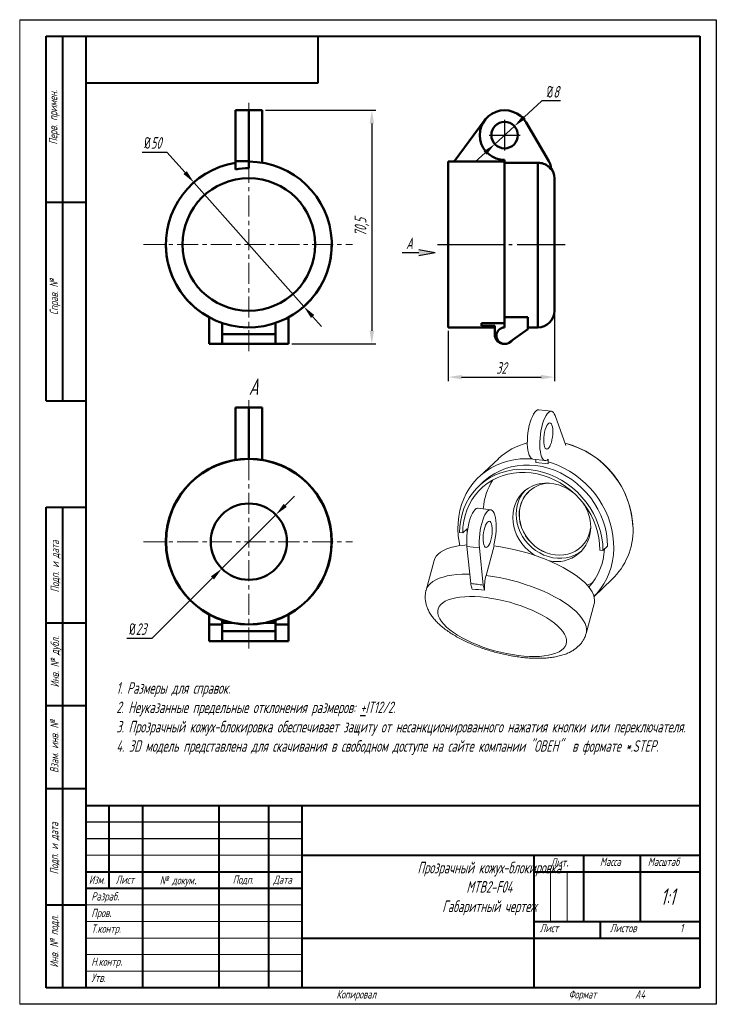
# Model space of a CAD drawing. Header units: millimetres. Extents: x 2381 to 2591, y 1129 to 1426.
import ezdxf

# ---------------------------------------------------------------- set-up
doc = ezdxf.new("R2010")
doc.units = ezdxf.units.MM
doc.linetypes.add('CENTER', pattern=[10.16, 6.35, -1.27, 1.27, -1.27])
doc.linetypes.add('ГОСТ 2.303 5', pattern=[24, 20, -1.5, 1, -1.5])
for name, color, linetype, lineweight in [('main', 5, 'Continuous', 50), ('text', 7, 'Continuous', 25), ('ОСЕВЫЕ', 1, 'CENTER', 15), ('Оси', 1, 'ГОСТ 2.303 5', 25), ('РАЗМЕРЫ', 7, 'Continuous', 25), ('ФОРМАТ', 7, 'Continuous', 25), ('ФОРМАТ @ 1', 7, 'Continuous', 25)]:
    doc.layers.add(name, color=color, linetype=linetype, lineweight=lineweight)
doc.styles.add('GOST', font='Gost.shx', dxfattribs={"width": 0.8, "oblique": 15, "height": 3.5})
doc.dimstyles.new('ISO-25', dxfattribs={"dimtxt": 3.5, "dimasz": 4, "dimexe": 1.25, "dimexo": 1, "dimgap": 1, "dimtad": 1, "dimtoh": 1, "dimdec": 1, "dimtxsty": 'GOST', "dimcen": 0, "dimclrd": 256, "dimclrt": 7, "dimadec": 0, "dimazin": 2, "dimtfac": 1, "dimtdec": 1, "dimtmove": 0, "dimatfit": 1, "dimfxl": 0, "dimlwd": -1, "dimarcsym": 0})
doc.dimstyles.get("Standard").update_dxf_attribs({"dimtxt": 3.5, "dimasz": 4, "dimexe": 1.25, "dimexo": 1, "dimgap": 1, "dimtad": 1, "dimdec": 1, "dimrnd": 0.5, "dimtxsty": 'GOST', "dimcen": 0, "dimclrd": 256, "dimclre": 256, "dimclrt": 7, "dimadec": 0, "dimazin": 2, "dimtfac": 1, "dimtdec": 1, "dimtmove": 2, "dimatfit": 1, "dimfxl": 0, "dimtolj": 1, "dimtzin": 0, "dimlwd": -1, "dimlwe": -1, "dimarcsym": 0})

# ---------------------------------------------------------------- blocks, each defined once
blk = doc.blocks.new('*D242')
at = {"layer": 'Defpoints', "color": 0}
for p in [(2433.31, 1376.64), (2466.46, 1339.2)]:
    blk.add_point(p, dxfattribs=at)
at = {"layer": 'РАЗМЕРЫ'}
for p, q in [((2417.7, 1385.81), (2425.2, 1385.81)), ((2425.2, 1385.81), (2430.66, 1379.63)), ((2466.46, 1339.2), (2433.31, 1376.64)), ((2469.11, 1336.2), (2471.76, 1333.21))]:
    blk.add_line(p, q, dxfattribs=at)
for points in [[(2430.16, 1379.19), (2431.16, 1380.07), (2433.31, 1376.64)], [(2469.61, 1336.64), (2468.61, 1335.76), (2466.46, 1339.2)]]:
    blk.add_solid(points, dxfattribs=at)
at = {"layer": 'РАЗМЕРЫ', "color": 7, "insert": (2420.95, 1388.56), "char_height": 3.5, "attachment_point": 5, "style": 'GOST'}
blk.add_mtext('\\A1;{\\Q0;%%c}50', dxfattribs=at)
blk = doc.blocks.new('*D248')
at = {"layer": 'Defpoints', "color": 0}
for p in [(2542, 1337.92), (2510, 1332.91), (2542, 1317.92)]:
    blk.add_point(p, dxfattribs=at)
at = {"layer": 'РАЗМЕРЫ'}
for p, q in [((2542, 1336.92), (2542, 1316.67)), ((2510, 1331.91), (2510, 1316.67)), ((2514, 1317.92), (2538, 1317.92))]:
    blk.add_line(p, q, dxfattribs=at)
for points in [[(2514, 1318.58), (2514, 1317.25), (2510, 1317.92)], [(2538, 1317.25), (2538, 1318.58), (2542, 1317.92)]]:
    blk.add_solid(points, dxfattribs=at)
at = {"layer": 'РАЗМЕРЫ', "color": 7, "insert": (2526, 1320.67), "char_height": 3.5, "attachment_point": 5, "style": 'GOST'}
blk.add_mtext('\\A1;32', dxfattribs=at)
blk = doc.blocks.new('*D249')
at = {"layer": 'Defpoints', "color": 0}
for p in [(2529.95, 1393.61), (2524.04, 1388.22)]:
    blk.add_point(p, dxfattribs=at)
at = {"layer": 'РАЗМЕРЫ'}
for p, q in [((2538.26, 1401.22), (2532.9, 1396.31)), ((2543.79, 1401.22), (2538.26, 1401.22)), ((2524.04, 1388.22), (2529.95, 1393.61)), ((2521.09, 1385.52), (2518.14, 1382.82))]:
    blk.add_line(p, q, dxfattribs=at)
for points in [[(2532.45, 1396.81), (2533.35, 1395.82), (2529.95, 1393.61)], [(2521.54, 1385.03), (2520.64, 1386.01), (2524.04, 1388.22)]]:
    blk.add_solid(points, dxfattribs=at)
at = {"layer": 'РАЗМЕРЫ', "color": 7, "insert": (2541.53, 1403.97), "char_height": 3.5, "attachment_point": 5, "style": 'GOST'}
blk.add_mtext('\\A1;{\\Q0;%%c}8', dxfattribs=at)
blk = doc.blocks.new('*D253')
at = {"layer": 'Defpoints', "color": 0}
for p in [(2453.88, 1398.41), (2461.88, 1327.92), (2486.96, 1327.92)]:
    blk.add_point(p, dxfattribs=at)
at = {"layer": 'РАЗМЕРЫ'}
for p, q in [((2454.88, 1398.41), (2488.21, 1398.41)), ((2486.96, 1394.41), (2486.96, 1331.92)), ((2462.88, 1327.92), (2488.21, 1327.92))]:
    blk.add_line(p, q, dxfattribs=at)
for points in [[(2487.63, 1394.41), (2486.3, 1394.41), (2486.96, 1398.41)], [(2486.3, 1331.92), (2487.63, 1331.92), (2486.96, 1327.92)]]:
    blk.add_solid(points, dxfattribs=at)
at = {"layer": 'РАЗМЕРЫ', "color": 7, "insert": (2483.95, 1363.16), "char_height": 3.5, "attachment_point": 5, "rotation": 90, "style": 'GOST'}
blk.add_mtext('\\A1;70,5', dxfattribs=at)
blk = doc.blocks.new('*D254')
at = {"layer": 'Defpoints', "color": 0}
for p in [(2458.03, 1276.4), (2441.74, 1260.16)]:
    blk.add_point(p, dxfattribs=at)
at = {"layer": 'РАЗМЕРЫ'}
for p, q in [((2460.86, 1279.23), (2463.69, 1282.05)), ((2458.03, 1276.4), (2441.74, 1260.16)), ((2420.7, 1239.16), (2438.91, 1257.33)), ((2413.09, 1239.16), (2420.7, 1239.16))]:
    blk.add_line(p, q, dxfattribs=at)
for points in [[(2460.39, 1279.7), (2461.33, 1278.76), (2458.03, 1276.4)], [(2439.38, 1256.86), (2438.44, 1257.81), (2441.74, 1260.16)]]:
    blk.add_solid(points, dxfattribs=at)
at = {"layer": 'РАЗМЕРЫ', "color": 7, "insert": (2416.39, 1241.91), "char_height": 3.5, "attachment_point": 5, "style": 'GOST'}
blk.add_mtext('\\A1;{\\Q0;%%c}23', dxfattribs=at)

msp = doc.modelspace()

# ---------------------------------------------------------------- hatches: boundary and pattern name
at = {"layer": 'РАЗМЕРЫ', "lineweight": 25, "ltscale": 5}
h = msp.add_hatch(color=256, dxfattribs=at)
h.dxf.hatch_style = 1
h.paths.add_polyline_path([(2506.09, 1355.53), (2501.09, 1354.65), (2501.09, 1356.41)])

# ---------------------------------------------------------------- linework, layer by layer
at = {"layer": 'main'}
for p, q in [((2449.88, 1398.42), (2445.88, 1398.42)), ((2445.88, 1394.72), (2445.88, 1398.42)), ((2449.88, 1394.72), (2449.88, 1398.42)), ((2453.88, 1398.41), (2449.88, 1398.41)), ((2449.88, 1398.41), (2449.88, 1394.72)), ((2453.88, 1398.41), (2453.88, 1383.41)), ((2445.88, 1383.09), (2445.88, 1394.72)), ((2449.88, 1383.06), (2449.88, 1394.72)), ((2511.74, 1382.91), (2520.83, 1395.19)), ((2540.3, 1383.09), (2533.46, 1394.72)), ((2449.88, 1383.06), (2449.88, 1380.92)), ((2453.88, 1383.41), (2453.88, 1382.59)), ((2510, 1382.86), (2509.95, 1382.86)), ((2509.95, 1357.91), (2509.95, 1382.86)), ((2527, 1382.91), (2510, 1382.91)), ((2510, 1382.91), (2510, 1332.91)), ((2527, 1382.59), (2527, 1383.42)), ((2537, 1382.59), (2527, 1382.59)), ((2527, 1382.59), (2527, 1335.98)), ((2537, 1332.92), (2537, 1382.59)), ((2541, 1380.89), (2541, 1380.63)), ((2542, 1377.92), (2542, 1357.92)), ((2509.95, 1332.96), (2509.95, 1357.91)), ((2542, 1357.92), (2542, 1337.92)), ((2437.88, 1332.42), (2437.88, 1335.98)), ((2441.88, 1334.23), (2441.88, 1332.42)), ((2457.88, 1332.42), (2457.88, 1334.23)), ((2461.88, 1332.42), (2461.88, 1335.98)), ((2527, 1334.22), (2520, 1334.22)), ((2520, 1334.22), (2520, 1333.42)), ((2527, 1335.98), (2534, 1335.98)), ((2527, 1335.98), (2527, 1332.92)), ((2534, 1332.42), (2534, 1335.98)), ((2437.88, 1327.92), (2437.88, 1332.42)), ((2441.88, 1332.42), (2441.88, 1329.03)), ((2457.88, 1330.92), (2441.88, 1330.92)), ((2457.88, 1329.03), (2457.88, 1332.42)), ((2461.88, 1327.92), (2461.88, 1332.42)), ((2509.95, 1332.96), (2510, 1332.96)), ((2510, 1332.91), (2524, 1332.91)), ((2524, 1333.42), (2520, 1333.42)), ((2524, 1333.42), (2524, 1330.92)), ((2527.8, 1327.92), (2534, 1332.42)), ((2534, 1332.92), (2537, 1332.92)), ((2441.88, 1327.92), (2437.88, 1327.92)), ((2441.88, 1328.11), (2441.88, 1329.03)), ((2441.88, 1328.11), (2441.88, 1327.92)), ((2441.88, 1327.92), (2457.88, 1327.92)), ((2457.88, 1329.03), (2457.88, 1328.11)), ((2457.88, 1327.92), (2457.88, 1328.11)), ((2461.88, 1327.92), (2457.88, 1327.92)), ((2527, 1327.92), (2527.8, 1327.92)), ((2449.88, 1308.78), (2445.88, 1308.78)), ((2445.88, 1305.75), (2445.88, 1308.78)), ((2453.88, 1308.79), (2449.88, 1308.79)), ((2449.88, 1308.79), (2449.88, 1305.56)), ((2453.88, 1308.79), (2453.88, 1293.79)), ((2445.88, 1292.96), (2445.88, 1305.75)), ((2449.88, 1293.28), (2449.88, 1305.56)), ((2453.88, 1292.97), (2453.88, 1293.79)), ((2437.88, 1246.35), (2437.88, 1243.29)), ((2441.88, 1243.79), (2441.88, 1244.6)), ((2457.88, 1244.6), (2457.88, 1243.79)), ((2461.88, 1246.35), (2461.88, 1243.29)), ((2437.88, 1243.29), (2441.88, 1243.29)), ((2437.88, 1243.29), (2437.88, 1238.29)), ((2444.88, 1243.79), (2441.88, 1243.79)), ((2441.88, 1241.29), (2441.88, 1243.79)), ((2457.88, 1243.79), (2454.89, 1243.79)), ((2457.88, 1243.79), (2457.88, 1241.29)), ((2457.88, 1243.29), (2461.88, 1243.29)), ((2461.88, 1243.29), (2461.88, 1238.29)), ((2441.88, 1241.29), (2457.88, 1241.29)), ((2441.88, 1238.29), (2441.88, 1241.29)), ((2457.88, 1241.29), (2457.88, 1238.29)), ((2437.88, 1238.29), (2441.88, 1238.29)), ((2441.88, 1238.29), (2457.88, 1238.29)), ((2457.88, 1238.29), (2461.88, 1238.29))]:
    msp.add_line(p, q, dxfattribs=at)
at = {"layer": 'main', "lineweight": 20}
for p, q in [((2541.09, 1307.61), (2537.33, 1308.08)), ((2545.46, 1297.33), (2542.22, 1306.3)), ((2525.1, 1293.31), (2519.28, 1287.84)), ((2535.48, 1293.19), (2539.24, 1292.72)), ((2536.4, 1293.08), (2536.4, 1292.18)), ((2540.16, 1291.71), (2536.4, 1292.18)), ((2540.16, 1293.12), (2540.16, 1291.71)), ((2520.65, 1286.38), (2519.28, 1285.1)), ((2522.82, 1277.93), (2519.06, 1278.4)), ((2514.36, 1270.91), (2515.73, 1272.2)), ((2515.73, 1272.2), (2515.75, 1271.31)), ((2513.42, 1271.03), (2514.36, 1270.91)), ((2515.65, 1266.86), (2519.41, 1266.39)), ((2516.81, 1255.67), (2515.65, 1266.86)), ((2520.57, 1255.18), (2519.41, 1266.39)), ((2521.41, 1258.08), (2523.83, 1266.99)), ((2523.83, 1266.99), (2523.71, 1267.21)), ((2555.71, 1265.76), (2556.65, 1265.65)), ((2556.65, 1265.65), (2558.02, 1266.93)), ((2505.74, 1262.61), (2503.33, 1253.69)), ((2553.94, 1251.79), (2559.34, 1256.87)), ((2551.58, 1240.6), (2554, 1249.52))]:
    msp.add_line(p, q, dxfattribs=at)
at = {"layer": 'main', "lineweight": 20, "flags": 128}
for points in [[(2537.33, 1308.08), (2537.23, 1308.08), (2536.86, 1308), (2536.47, 1307.75), (2536.09, 1307.33), (2535.71, 1306.77), (2535.35, 1306.06), (2535.01, 1305.23), (2534.7, 1304.3), (2534.43, 1303.28), (2534.21, 1302.2), (2534.03, 1301.09), (2533.91, 1299.97), (2533.85, 1298.86), (2533.84, 1297.79), (2533.9, 1296.79), (2534.01, 1295.88), (2534.17, 1295.07), (2534.38, 1294.39), (2534.65, 1293.85), (2534.95, 1293.46), (2535.28, 1293.24), (2535.48, 1293.19)], [(2542.22, 1306.3), (2541.97, 1306.86), (2541.68, 1307.28), (2541.35, 1307.53), (2540.99, 1307.61), (2540.62, 1307.53), (2540.23, 1307.28), (2539.85, 1306.86), (2539.47, 1306.3), (2539.1, 1305.59), (2538.76, 1304.76), (2538.46, 1303.83), (2538.19, 1302.81), (2537.96, 1301.74), (2537.79, 1300.62), (2537.67, 1299.5), (2537.61, 1298.39), (2537.6, 1297.33), (2537.65, 1296.32), (2537.76, 1295.41), (2537.93, 1294.6), (2538.14, 1293.92), (2538.4, 1293.38), (2538.71, 1293), (2539.04, 1292.77), (2539.4, 1292.72), (2539.78, 1292.84), (2540.16, 1293.12)], [(2541.53, 1301.45), (2541.5, 1302.2), (2541.41, 1302.87), (2541.27, 1303.42), (2541.08, 1303.82), (2540.85, 1304.06), (2540.58, 1304.14), (2540.3, 1304.04), (2540.02, 1303.77), (2539.74, 1303.34), (2539.48, 1302.78), (2539.25, 1302.1), (2539.05, 1301.33), (2538.91, 1300.52), (2538.82, 1299.69), (2538.79, 1298.88), (2538.82, 1298.13), (2538.91, 1297.46), (2539.05, 1296.92), (2539.25, 1296.51), (2539.48, 1296.27), (2539.74, 1296.19), (2540.02, 1296.29), (2540.3, 1296.56), (2540.58, 1296.99), (2540.85, 1297.55), (2541.08, 1298.23), (2541.27, 1299), (2541.41, 1299.81), (2541.5, 1300.64), (2541.53, 1301.45)], [(2535.32, 1293.23), (2533.53, 1293.3), (2531.64, 1293.22), (2529.78, 1292.99), (2527.97, 1292.6), (2526.21, 1292.06), (2524.52, 1291.37), (2522.9, 1290.53), (2521.38, 1289.56), (2519.96, 1288.45), (2518.65, 1287.21), (2517.45, 1285.86), (2516.38, 1284.41), (2515.45, 1282.85), (2514.65, 1281.2), (2514, 1279.48), (2513.5, 1277.7), (2513.15, 1275.85), (2512.95, 1273.97), (2512.92, 1272.06), (2513.03, 1270.13), (2513.31, 1268.2), (2513.54, 1267.09)], [(2553.93, 1251.8), (2554.76, 1252.68), (2555.9, 1254.09), (2556.9, 1255.59), (2557.77, 1257.19), (2558.49, 1258.88), (2559.07, 1260.63), (2559.5, 1262.45), (2559.77, 1264.31), (2559.89, 1266.21), (2559.85, 1268.13), (2559.66, 1270.06), (2559.31, 1271.99), (2558.81, 1273.91), (2558.16, 1275.79), (2557.36, 1277.63), (2556.42, 1279.42), (2555.36, 1281.15), (2554.16, 1282.79), (2552.85, 1284.35), (2551.42, 1285.82), (2549.9, 1287.17), (2548.29, 1288.41), (2546.6, 1289.52), (2544.84, 1290.5), (2543.02, 1291.34), (2541.16, 1292.04), (2540.16, 1292.35)], [(2556.65, 1265.65), (2556.57, 1267.54), (2556.32, 1269.44), (2555.91, 1271.33), (2555.34, 1273.2), (2554.62, 1275.03), (2553.75, 1276.81), (2552.74, 1278.53), (2551.59, 1280.17), (2550.32, 1281.72), (2548.93, 1283.17), (2547.43, 1284.5), (2545.84, 1285.71), (2544.17, 1286.79), (2542.43, 1287.73), (2540.63, 1288.52), (2538.79, 1289.16), (2536.92, 1289.63), (2535.03, 1289.95), (2533.15, 1290.1), (2531.28, 1290.09), (2529.44, 1289.91), (2527.64, 1289.57), (2525.9, 1289.06), (2524.23, 1288.4), (2522.64, 1287.59), (2521.14, 1286.62), (2519.75, 1285.52), (2518.48, 1284.29), (2517.33, 1282.94), (2516.32, 1281.47), (2515.45, 1279.91), (2514.73, 1278.26), (2514.16, 1276.53), (2513.75, 1274.74), (2513.5, 1272.9), (2513.42, 1271.03)], [(2514.36, 1270.91), (2514.44, 1272.7), (2514.68, 1274.46), (2515.07, 1276.17), (2515.61, 1277.83), (2516.3, 1279.41), (2517.13, 1280.9), (2518.1, 1282.3), (2519.2, 1283.6), (2520.42, 1284.78), (2521.75, 1285.83), (2523.18, 1286.75), (2524.7, 1287.53), (2526.3, 1288.16), (2527.96, 1288.64), (2529.68, 1288.97), (2531.44, 1289.14), (2533.23, 1289.16), (2535.03, 1289.01), (2536.84, 1288.71), (2538.62, 1288.25), (2540.39, 1287.64), (2542.11, 1286.88), (2543.77, 1285.99), (2545.37, 1284.95), (2546.89, 1283.8), (2548.32, 1282.52), (2549.65, 1281.14), (2550.87, 1279.66), (2551.97, 1278.09), (2552.94, 1276.45), (2553.77, 1274.74), (2554.46, 1272.99), (2555, 1271.2), (2555.39, 1269.39), (2555.63, 1267.58), (2555.71, 1265.76)], [(2558.02, 1266.93), (2557.93, 1268.83), (2557.69, 1270.73), (2557.28, 1272.62), (2556.71, 1274.49), (2555.99, 1276.32), (2555.12, 1278.1), (2554.11, 1279.82), (2552.96, 1281.46), (2551.69, 1283), (2550.3, 1284.45), (2548.8, 1285.78), (2547.21, 1287), (2545.54, 1288.07), (2543.79, 1289.01), (2542, 1289.8), (2540.16, 1290.44), (2538.29, 1290.92), (2536.4, 1291.24), (2534.52, 1291.39), (2532.65, 1291.38), (2530.81, 1291.2), (2529.01, 1290.85), (2527.27, 1290.35), (2525.6, 1289.69), (2524.01, 1288.87), (2522.51, 1287.91), (2521.12, 1286.81), (2520.65, 1286.38)], [(2547.79, 1283.02), (2547.06, 1283.56), (2545.84, 1284.33), (2544.56, 1284.96), (2543.23, 1285.44), (2541.87, 1285.76), (2540.51, 1285.93), (2539.15, 1285.94), (2537.82, 1285.8), (2536.54, 1285.49), (2535.32, 1285.03), (2534.18, 1284.42), (2533.13, 1283.67), (2532.19, 1282.79), (2531.38, 1281.8), (2530.69, 1280.7), (2530.15, 1279.51), (2529.76, 1278.25), (2529.52, 1276.94), (2529.45, 1275.59), (2529.52, 1274.21), (2529.76, 1272.84), (2530.15, 1271.48), (2530.69, 1270.16), (2531.38, 1268.89), (2532.19, 1267.69), (2533.13, 1266.58), (2534.18, 1265.57), (2535.32, 1264.68), (2536.14, 1264.15)], [(2533.16, 1283.7), (2532.4, 1282.76), (2531.72, 1281.67), (2531.18, 1280.48), (2530.79, 1279.22), (2530.55, 1277.9), (2530.47, 1276.55), (2530.55, 1275.18), (2530.79, 1273.8), (2531.18, 1272.44), (2531.72, 1271.12), (2532.4, 1269.85), (2533.22, 1268.66), (2534.16, 1267.55), (2535.2, 1266.54), (2536.34, 1265.65), (2537.56, 1264.88), (2538.85, 1264.25), (2540.18, 1263.77), (2541.53, 1263.45), (2542.9, 1263.28), (2544.26, 1263.27), (2545.59, 1263.42), (2546.87, 1263.72), (2548.09, 1264.18), (2549.23, 1264.79), (2550.25, 1265.51)], [(2515.65, 1266.86), (2515.58, 1267.83), (2515.57, 1268.87), (2515.62, 1269.95), (2515.72, 1271.06), (2515.87, 1272.17), (2516.08, 1273.25), (2516.33, 1274.28), (2516.62, 1275.23), (2516.95, 1276.09), (2517.3, 1276.84), (2517.67, 1277.45), (2518.05, 1277.92), (2518.43, 1278.24), (2518.81, 1278.39), (2519.06, 1278.4)], [(2519.41, 1266.39), (2519.34, 1267.36), (2519.33, 1268.4), (2519.38, 1269.49), (2519.48, 1270.6), (2519.63, 1271.7), (2519.84, 1272.78), (2520.09, 1273.81), (2520.38, 1274.77), (2520.71, 1275.63), (2521.06, 1276.37), (2521.43, 1276.99), (2521.81, 1277.46), (2522.19, 1277.77), (2522.57, 1277.92), (2522.93, 1277.91), (2523.26, 1277.73), (2523.57, 1277.4), (2523.84, 1276.9), (2524.07, 1276.27), (2524.25, 1275.5), (2524.37, 1274.63), (2524.44, 1273.66), (2524.46, 1272.62), (2524.41, 1271.54), (2524.31, 1270.43), (2524.16, 1269.32), (2523.96, 1268.24), (2523.71, 1267.21)], [(2522.86, 1274.06), (2523.04, 1273.62), (2523.17, 1273.04), (2523.24, 1272.35), (2523.26, 1271.58), (2523.21, 1270.76), (2523.11, 1269.93), (2522.96, 1269.12), (2522.75, 1268.38), (2522.51, 1267.72), (2522.25, 1267.19), (2521.96, 1266.8), (2521.68, 1266.58), (2521.4, 1266.52), (2521.15, 1266.64), (2520.92, 1266.92), (2520.74, 1267.36), (2520.61, 1267.94), (2520.54, 1268.63), (2520.53, 1269.4), (2520.57, 1270.22), (2520.67, 1271.05), (2520.83, 1271.86), (2521.03, 1272.6), (2521.27, 1273.26), (2521.54, 1273.79), (2521.82, 1274.18), (2522.11, 1274.4), (2522.38, 1274.46), (2522.64, 1274.34), (2522.86, 1274.06)], [(2552.93, 1272.36), (2552.71, 1271.2), (2552.32, 1270), (2551.79, 1268.87), (2551.11, 1267.84), (2550.31, 1266.91), (2549.38, 1266.11), (2548.36, 1265.43), (2547.24, 1264.89), (2546.05, 1264.51), (2544.8, 1264.27), (2543.52, 1264.2), (2542.22, 1264.28), (2540.91, 1264.52), (2539.63, 1264.92), (2538.39, 1265.46), (2537.2, 1266.14), (2536.08, 1266.96), (2535.05, 1267.89), (2534.13, 1268.93), (2533.32, 1270.06), (2532.65, 1271.26), (2532.11, 1272.51), (2531.72, 1273.81), (2531.49, 1275.12), (2531.41, 1276.43)], [(2550.11, 1266.72), (2549.4, 1266.12), (2548.37, 1265.45), (2547.26, 1264.91), (2546.07, 1264.52), (2544.82, 1264.29), (2543.54, 1264.21), (2542.23, 1264.3), (2540.93, 1264.54), (2539.65, 1264.93), (2538.4, 1265.48), (2537.21, 1266.16), (2536.1, 1266.97), (2535.07, 1267.91), (2534.15, 1268.94), (2533.34, 1270.07), (2532.67, 1271.27), (2532.13, 1272.53), (2531.74, 1273.82), (2531.51, 1275.14), (2531.43, 1276.45)], [(2515.61, 1267.3), (2514.99, 1267.25), (2513.46, 1267.08), (2512.04, 1266.83), (2510.74, 1266.5), (2509.58, 1266.11), (2508.55, 1265.64), (2507.67, 1265.12), (2506.94, 1264.52), (2506.36, 1263.87), (2505.95, 1263.17), (2505.74, 1262.61)], [(2554, 1249.52), (2554.06, 1249.78), (2554.13, 1250.58), (2554.03, 1251.41), (2553.77, 1252.28), (2553.35, 1253.17), (2552.77, 1254.08), (2552.03, 1255), (2551.14, 1255.94), (2550.1, 1256.87), (2548.93, 1257.8), (2547.63, 1258.71), (2546.2, 1259.61), (2544.67, 1260.48), (2543.03, 1261.33), (2541.31, 1262.14), (2539.51, 1262.9), (2537.64, 1263.62), (2535.72, 1264.29), (2533.76, 1264.9), (2531.77, 1265.45), (2529.77, 1265.94), (2527.77, 1266.36), (2525.78, 1266.71), (2523.83, 1266.99)], [(2503.33, 1253.69), (2503.58, 1254.36), (2504.01, 1255.05), (2504.6, 1255.68), (2505.34, 1256.26), (2506.23, 1256.78), (2507.25, 1257.23), (2508.42, 1257.61), (2509.71, 1257.93), (2511.11, 1258.17), (2512.63, 1258.34), (2514.24, 1258.44), (2515.95, 1258.46), (2516.52, 1258.45)], [(2521.41, 1258.08), (2523.34, 1257.8), (2525.31, 1257.45), (2527.28, 1257.04), (2529.26, 1256.56), (2531.23, 1256.02), (2533.17, 1255.41), (2535.07, 1254.76), (2536.93, 1254.05), (2538.72, 1253.3), (2540.43, 1252.5), (2542.06, 1251.67), (2543.59, 1250.81), (2545.01, 1249.92), (2546.32, 1249.02), (2547.5, 1248.1), (2548.55, 1247.18), (2549.45, 1246.26), (2550.21, 1245.34), (2550.82, 1244.44), (2551.28, 1243.55), (2551.57, 1242.69), (2551.7, 1241.85), (2551.68, 1241.06), (2551.58, 1240.59)], [(2551.92, 1255.12), (2553.05, 1255.71), (2553.65, 1256.07)], [(2507.45, 1245.03), (2507.98, 1244.21), (2508.66, 1243.38), (2509.49, 1242.54), (2510.47, 1241.71), (2511.58, 1240.88), (2512.81, 1240.07), (2514.16, 1239.28), (2515.62, 1238.52), (2517.16, 1237.8), (2518.78, 1237.12), (2520.46, 1236.48), (2522.2, 1235.9), (2523.97, 1235.38), (2525.75, 1234.92), (2527.55, 1234.52), (2529.33, 1234.2), (2531.08, 1233.94), (2532.8, 1233.76), (2534.45, 1233.66), (2536.04, 1233.64), (2537.54, 1233.69), (2538.95, 1233.82), (2540.25, 1234.02), (2541.43, 1234.3), (2542.48, 1234.65), (2543.39, 1235.07), (2544.16, 1235.55), (2544.77, 1236.09), (2545.22, 1236.69), (2545.52, 1237.35), (2545.65, 1238.04), (2545.61, 1238.78), (2545.41, 1239.55), (2545.04, 1240.35), (2544.51, 1241.16), (2543.83, 1241.99), (2543, 1242.83), (2542.02, 1243.66), (2540.91, 1244.49), (2539.68, 1245.3), (2538.33, 1246.09), (2536.88, 1246.85), (2535.33, 1247.57), (2533.71, 1248.25), (2532.03, 1248.89), (2530.29, 1249.47), (2528.52, 1249.99), (2526.74, 1250.46), (2524.94, 1250.85), (2523.16, 1251.18), (2521.41, 1251.43), (2519.7, 1251.61), (2518.04, 1251.71), (2516.45, 1251.74), (2514.95, 1251.69), (2513.54, 1251.56), (2512.24, 1251.35), (2511.06, 1251.07), (2510.01, 1250.72), (2509.1, 1250.31), (2508.33, 1249.82), (2507.72, 1249.28), (2507.27, 1248.68), (2506.97, 1248.03), (2506.85, 1247.33), (2506.88, 1246.59), (2507.09, 1245.82), (2507.45, 1245.03)]]:
    msp.add_lwpolyline(points, dxfattribs=at)
at = {"layer": 'main'}
for centre, radius in [((2527, 1390.92), 4), ((2449.88, 1357.92), 20), ((2449.88, 1268.28), 25), ((2449.88, 1268.28), 24.95), ((2449.88, 1268.28), 11.5)]:
    msp.add_circle(centre, radius, dxfattribs=at)
for centre, radius, start, end in [((2527, 1390.92), 7.5, 30.4806, 270), ((2527, 1390.91), 4, 0.0437, 180), ((2449.88, 1357.92), 25, 99.2069, 90), ((2449.88, 1357.92), 23, 90, 100.0154), ((2537, 1377.92), 5, 0, 36.8699), ((2449.88, 1357.91), 25, 179.9924, 241.3146), ((2449.88, 1357.91), 25, 298.6854, 0.0076), ((2537, 1337.92), 5, 270, 0), ((2527, 1330.92), 3, 180, 270), ((2527, 1330.42), 2.5, 90, 270), ((2527, 1330.92), 3, 290.9753, 320.9695), ((2449.88, 1268.29), 25, 99.2069, 180.0072), ((2449.88, 1268.29), 25, 359.9928, 80.7931)]:
    msp.add_arc(centre, radius, start, end, dxfattribs=at)
at = {"layer": 'main', "lineweight": 20}
for centre, radius, start, end in [((2538.72, 1278.74), 19.95, 104.1747, 133.0876), ((2538.38, 1271.55), 27.33, 1.2898, 75.5264), ((2538.38, 1271.53), 27.32, 2.8451, 75.493), ((2539.21, 1276.92), 18.68, 147.7652, 176.0227), ((2540.71, 1276.66), 9.31, 93.4033, 181.4232), ((2540.91, 1276.63), 9.48, 133.6913, 181.0688), ((2539.84, 1272.52), 13.1, 0.6294, 35.6938), ((2542.69, 1272.5), 10.25, 257.7765, 0.9178), ((2544.97, 1271.83), 20.74, 313.8381, 0.922), ((2538.77, 1266.74), 18.3, 318.2061, 357.7613), ((2535.56, 1254.29), 14.65, 165.0153, 182.5538), ((2515.13, 1207.53), 46.47, 82.8309, 87.3784), ((2525.86, 1255.59), 5.31, 184.4253, 201.5819)]:
    msp.add_arc(centre, radius, start, end, dxfattribs=at)
at = {"layer": 'main'}
for points, knots in [([(2445.88, 1380.57), (2445.88, 1380.84), (2445.88, 1381.4), (2445.88, 1382.11), (2445.88, 1382.67), (2445.88, 1382.95), (2445.88, 1383.09)], [0, 0, 0, 0, 0.31385, 0.636803, 0.817561, 1, 1, 1, 1]), ([(2445.88, 1383.09), (2446.23, 1383.09), (2446.91, 1383.09), (2447.91, 1383.07), (2448.91, 1383.07), (2449.56, 1383.06), (2449.88, 1383.06)], [0, 0, 0, 0, 0.255456, 0.510921, 0.755457, 1, 1, 1, 1]), ([(2537, 1382.59), (2537.18, 1382.59), (2537.63, 1382.57), (2538.36, 1382.42), (2539.14, 1382.13), (2539.87, 1381.7), (2540.5, 1381.18), (2540.84, 1380.76), (2541, 1380.57)], [0, 0, 0, 0, 0.117234, 0.294446, 0.476826, 0.65403, 0.836312, 1, 1, 1, 1]), ([(2541, 1380.57), (2540.98, 1380.84), (2540.95, 1381.4), (2540.76, 1382.11), (2540.54, 1382.67), (2540.38, 1382.95), (2540.3, 1383.09)], [0, 0, 0, 0, 0.31385, 0.636803, 0.817561, 1, 1, 1, 1])]:
    msp.add_open_spline(points, degree=3, knots=knots, dxfattribs=at)
at = {"layer": 'main', "lineweight": 20}
for points, knots in [([(2503.34, 1253.69), (2503.32, 1253.63), (2503.19, 1253.24), (2503.08, 1252.46), (2503.03, 1251.38), (2503.13, 1250.31), (2503.36, 1249.24), (2503.73, 1248.15), (2504.09, 1247.44), (2504.29, 1247.06)], [0, 0, 0, 0, 0.02361, 0.178875, 0.332984, 0.487902, 0.645912, 0.809459, 1, 1, 1, 1]), ([(2516.81, 1255.67), (2517.13, 1255.63), (2517.77, 1255.55), (2518.72, 1255.42), (2519.65, 1255.29), (2520.26, 1255.21), (2520.57, 1255.18)], [0, 0, 0, 0, 0.255456, 0.510921, 0.755457, 1, 1, 1, 1]), ([(2517.25, 1253.95), (2517.19, 1254.08), (2517.06, 1254.35), (2516.93, 1254.83), (2516.85, 1255.28), (2516.82, 1255.54), (2516.81, 1255.67)], [0, 0, 0, 0, 0.31385, 0.636803, 0.817561, 1, 1, 1, 1]), ([(2504.29, 1247.06), (2504.42, 1246.83), (2504.77, 1246.23), (2505.46, 1245.28), (2506.37, 1244.22), (2507.44, 1243.18), (2508.65, 1242.17), (2509.97, 1241.19), (2511.38, 1240.27), (2512.88, 1239.39), (2514.44, 1238.57), (2516.07, 1237.8), (2517.75, 1237.07), (2519.48, 1236.41), (2521.25, 1235.79), (2523.05, 1235.23), (2524.87, 1234.73), (2526.7, 1234.29), (2528.53, 1233.92), (2530.36, 1233.61), (2532.17, 1233.37), (2533.96, 1233.2), (2535.71, 1233.1), (2537.43, 1233.08), (2539.11, 1233.14), (2540.74, 1233.29), (2542.32, 1233.53), (2543.85, 1233.88), (2545.26, 1234.33), (2546.52, 1234.87), (2547.61, 1235.47), (2548.57, 1236.14), (2549.41, 1236.88), (2550.13, 1237.69), (2550.75, 1238.58), (2551.25, 1239.55), (2551.47, 1240.25), (2551.57, 1240.59)], [0, 0, 0, 0, 0.017372, 0.045847, 0.075554, 0.106584, 0.138195, 0.169639, 0.200686, 0.231308, 0.261558, 0.291504, 0.321216, 0.350752, 0.380163, 0.409496, 0.438792, 0.468088, 0.497412, 0.526803, 0.556304, 0.585962, 0.615835, 0.645989, 0.676504, 0.707469, 0.738974, 0.771064, 0.803638, 0.832412, 0.859524, 0.884961, 0.908992, 0.931957, 0.954179, 0.978101, 1, 1, 1, 1])]:
    msp.add_open_spline(points, degree=3, knots=knots, dxfattribs=at)
at = {"layer": 'ОСЕВЫЕ'}
for p, q in [((2449.88, 1325.7), (2449.88, 1400.61)), ((2418.13, 1357.92), (2481.17, 1357.92)), ((2449.88, 1236.07), (2449.88, 1310.97)), ((2418.13, 1268.28), (2481.17, 1268.28))]:
    msp.add_line(p, q, dxfattribs=at)
at = {"layer": 'Оси'}
for p, q in [((2527, 1395.52), (2527, 1390.92)), ((2522.34, 1390.92), (2527, 1390.92)), ((2527, 1390.92), (2531.65, 1390.92)), ((2527, 1390.92), (2527, 1386.31)), ((2506.8, 1357.91), (2545.22, 1357.91))]:
    msp.add_line(p, q, dxfattribs=at)
at = {"layer": 'РАЗМЕРЫ', "lineweight": 25, "ltscale": 5}
for p, q in [((2496.09, 1355.53), (2501.09, 1355.53)), ((2501.09, 1356.41), (2506.09, 1355.53)), ((2501.09, 1354.65), (2506.09, 1355.53))]:
    msp.add_line(p, q, dxfattribs=at)
at = {"layer": 'ФОРМАТ', "lineweight": 0}
msp.add_line((2380.81, 1425.73), (2380.81, 1128.73), dxfattribs=at)
at = {"layer": 'ФОРМАТ', "ltscale": 5}
msp.add_line((2380.81, 1425.73), (2590.81, 1425.73), dxfattribs=at)
at = {"layer": 'ФОРМАТ', "linetype": 'ByBlock', "ltscale": 5}
for p, q in [((2590.81, 1425.73), (2590.81, 1128.73)), ((2590.81, 1128.73), (2380.81, 1128.73))]:
    msp.add_line(p, q, dxfattribs=at)
at = {"layer": 'ФОРМАТ', "lineweight": 40}
for p, q in [((2388.81, 1310.73), (2388.81, 1420.73)), ((2388.81, 1310.73), (2388.81, 1420.73)), ((2393.81, 1310.73), (2393.81, 1420.73)), ((2393.81, 1310.73), (2393.81, 1420.73)), ((2470.81, 1406.73), (2470.81, 1420.73)), ((2400.81, 1406.73), (2470.81, 1406.73)), ((2388.81, 1370.73), (2400.81, 1370.73)), ((2388.81, 1310.73), (2400.81, 1310.73)), ((2388.81, 1133.73), (2388.81, 1278.73)), ((2388.81, 1278.73), (2400.81, 1278.73)), ((2393.81, 1133.73), (2393.81, 1278.73)), ((2400.81, 1243.73), (2388.81, 1243.73)), ((2400.81, 1218.73), (2388.81, 1218.73)), ((2400.81, 1193.73), (2388.81, 1193.73)), ((2400.81, 1188.73), (2585.81, 1188.73)), ((2407.81, 1163.73), (2407.81, 1188.73)), ((2417.81, 1188.73), (2417.81, 1133.73)), ((2440.81, 1188.73), (2440.81, 1133.73)), ((2455.81, 1188.73), (2455.81, 1133.73)), ((2465.81, 1188.73), (2465.81, 1133.73)), ((2465.81, 1173.73), (2585.81, 1173.73)), ((2535.81, 1173.73), (2535.81, 1133.73)), ((2550.81, 1173.73), (2550.81, 1153.73)), ((2567.81, 1173.73), (2567.81, 1153.73)), ((2400.81, 1168.73), (2465.81, 1168.73)), ((2535.81, 1168.73), (2585.81, 1168.73)), ((2400.81, 1163.73), (2465.81, 1163.73)), ((2388.81, 1158.73), (2400.81, 1158.73)), ((2535.81, 1153.73), (2585.81, 1153.73)), ((2555.81, 1153.73), (2555.81, 1148.73)), ((2465.81, 1148.73), (2585.81, 1148.73))]:
    msp.add_line(p, q, dxfattribs=at)
at = {"layer": 'ФОРМАТ', "lineweight": 40, "ltscale": 5}
for p, q in [((2388.81, 1420.73), (2585.81, 1420.73)), ((2400.81, 1133.73), (2400.81, 1420.73)), ((2585.81, 1420.73), (2585.81, 1133.73)), ((2585.81, 1133.73), (2388.81, 1133.73))]:
    msp.add_line(p, q, dxfattribs=at)
at = {"layer": 'ФОРМАТ'}
for p, q in [((2400.81, 1370.73), (2388.81, 1370.73)), ((2400.81, 1183.73), (2465.81, 1183.73)), ((2400.81, 1178.73), (2465.81, 1178.73))]:
    msp.add_line(p, q, dxfattribs=at)
at = {"layer": 'ФОРМАТ', "linetype": 'Continuous', "lineweight": 0}
for p, q in [((2400.81, 1173.73), (2465.81, 1173.73)), ((2540.81, 1168.73), (2540.81, 1153.73)), ((2545.81, 1168.73), (2545.81, 1153.73)), ((2400.81, 1158.73), (2465.81, 1158.73)), ((2400.81, 1153.73), (2465.81, 1153.73)), ((2400.81, 1148.73), (2465.81, 1148.73)), ((2400.81, 1143.73), (2465.81, 1143.73)), ((2400.81, 1138.73), (2465.81, 1138.73))]:
    msp.add_line(p, q, dxfattribs=at)
at = {"layer": 'ФОРМАТ', "linetype": 'Continuous'}
msp.add_line((2388.81, 1133.73), (2400.81, 1133.73), dxfattribs=at)

# ---------------------------------------------------------------- texts
at = {"layer": 'text', "ltscale": 100, "insert": (2409.92, 1225.89), "char_height": 3.5, "width": 173.7089, "attachment_point": 1, "style": 'GOST'}
msp.add_mtext('1. Размеры для справок.\\P2. Неуказанные предельные отклонения размеров: {\\L+}IT12/2.\\P3. Прозрачный кожух-блокировка обеспечивает защиту от несанкционированного нажатия кнопки или переключателя.\\P4. 3D модель представлена для скачивания в свободном доступе на сайте компании "ОВЕН"  в формате *.STEP.', dxfattribs=at)
at = {"layer": 'РАЗМЕРЫ', "lineweight": 25, "char_height": 25000, "attachment_point": 1, "style": 'GOST'}
for s, insert in [('{\\H0.00014x;\\FGOST|c0;А}', (2497.26, 1360.02)), ('{\\H0.0002x;\\FGOST|c0;А}', (2449.88, 1317.54))]:
    msp.add_mtext_dynamic_manual_height_columns(s, width=3.1479, gutter_width=12.5, heights=[0], dxfattribs=dict(at, insert=insert))
at = {"layer": 'ФОРМАТ', "char_height": 2.5, "attachment_point": 1, "rotation": 90, "style": 'GOST'}
for s, insert in [('{\\Q15;\\W0.8;Перв. примен\\W0.965;.}', (2389.64, 1388.05)), ('Справ. №', (2389.86, 1336.66)), ('{\\Q15;\\W0.8;Подп. и дата}', (2390.16, 1252.98)), ('Инв. № {\\Fgost_au|c204;дубл.}', (2390.15, 1224.32)), ('Взам. инв. №', (2389.99, 1198.51)), ('{\\Q15;\\W0.8;Подп. и дата}', (2389.93, 1167.93)), ('Инв. № {\\Fgost_au|c204;подл\\W0.965;.}', (2389.93, 1139.8))]:
    msp.add_mtext(s, dxfattribs=dict(at, insert=insert))
at = {"layer": 'ФОРМАТ', "attachment_point": 1, "style": 'GOST'}
for s, insert, char_height in [('{\\Q15;\\W0.8;Лит\\H1.4x;\\W0.965;.}', (2540.88, 1173.77), 2.5), ('{\\Q15;\\W0.8;Масштаб}', (2570.16, 1172.98), 2.5), ('\\pxqc;Прозрачный кожух-блокировка\\PMTB2-F04\\PГабаритный чертеж', (2500.72, 1171.72), 3.5), ('{\\Q15;\\W0.8;Масса}', (2555.72, 1172.98), 2.5), ('{\\Q15;\\W0.784;Изм.}', (2401.67, 1167.58), 2.5), ('{\\Q15;\\W0.8;Лист}', (2409.73, 1167.58), 2.5), ('{\\Q15;\\W0.8;Подп.}', (2445.01, 1167.6), 2.5), ('{\\Q15;\\W0.8;Дата}', (2457.26, 1167.58), 2.5), ('{\\Q15;\\W0.8;Разраб\\H1.4x;.}', (2402.39, 1163.54), 2.5), ('1:1', (2574.02, 1163.7), 5), ('{\\Q15;\\W0.8;Пров\\H1.4x;.}', (2402.39, 1158.54), 2.5), ('{\\Q15;\\W0.8;Т.контр\\W0.965;.}', (2402.39, 1152.8), 2.5), ('Лист    ', (2537.59, 1152.98), 2.5), ('{\\Q15;\\W0.8;Листов}', (2558.72, 1152.98), 2.5), ('1', (2579.88, 1152.96), 2.5), ('{\\Q15;\\W0.8;Н.контр\\H1.4x;.}', (2402.39, 1143.84), 2.5), ('{\\Q15;\\W0.8;Утв.}', (2402.39, 1137.98), 2.5), ('{\\W0.9;Копировал}', (2476.31, 1132.98), 2.5), ('{\\W0.9;Формат}', (2546.31, 1132.98), 2.5), ('{\\W0.9;A4}', (2566.31, 1132.96), 2.5)]:
    msp.add_mtext(s, dxfattribs=dict(at, insert=insert, char_height=char_height))
at = {"layer": 'ФОРМАТ @ 1', "insert": (2423.01, 1167.39), "char_height": 2.5, "attachment_point": 1, "style": 'GOST'}
msp.add_mtext('№ докум{\\Fwin_eskd|c204;\\W0.965;.}', dxfattribs=at)

# ---------------------------------------------------------------- dimensions: what is measured, and where the dimension line sits
at = {"layer": 'РАЗМЕРЫ'}
for p1, p2, text, override, picture, middle in [((2524.04, 1388.22), (2529.95, 1393.61), '{\\Q0;%%c}8', {"dimlfac": 1, "dimtxsty": 'GOST', "dimsah": 1, "dimse1": 1, "dimse2": 1, "dimtmove": 1, "dimtolj": 1}, '*D249', (2538.26, 1401.22)), ((2466.46, 1339.2), (2433.31, 1376.64), '{\\Q0;%%c}50', {"dimlfac": 1, "dimtxsty": 'GOST', "dimsah": 1, "dimtmove": 1, "dimtolj": 1}, '*D242', (2425.2, 1385.81)), ((2458.03, 1276.4), (2441.74, 1260.16), '{\\Q0;%%c}23', {"dimlfac": 1, "dimtxsty": 'GOST', "dimsah": 1, "dimse1": 1, "dimse2": 1, "dimtmove": 1, "dimtolj": 1}, '*D254', (2420.7, 1239.16))]:
    dim = msp.add_diameter_dim_2p(p1=p1, p2=p2, text=text, dimstyle='ISO-25', override=override, dxfattribs=at)
    dim.commit()
    dim.dimension.update_dxf_attribs({"geometry": picture, "text_midpoint": middle, "dimtype": 163})
dim = msp.add_linear_dim(base=(2486.96, 1327.92), p1=(2453.88, 1398.41), p2=(2461.88, 1327.92), angle=90, dimstyle='Standard', override={"dimlfac": 1, "dimtxsty": 'GOST', "dimsah": 1, "dimtmove": 1, "dimtolj": 1}, dxfattribs=at)
dim.commit()
dim.dimension.update_dxf_attribs({"geometry": '*D253', "text_midpoint": (2483.95, 1363.16)})
dim = msp.add_linear_dim(base=(2542, 1317.92), p1=(2510, 1332.91), p2=(2542, 1337.92), dimstyle='Standard', override={"dimlfac": 1, "dimtxsty": 'GOST', "dimsah": 1, "dimtmove": 1, "dimtolj": 1}, dxfattribs=at)
dim.commit()
dim.dimension.update_dxf_attribs({"geometry": '*D248', "text_midpoint": (2526, 1320.67)})

doc.saveas('drawing.dxf')
